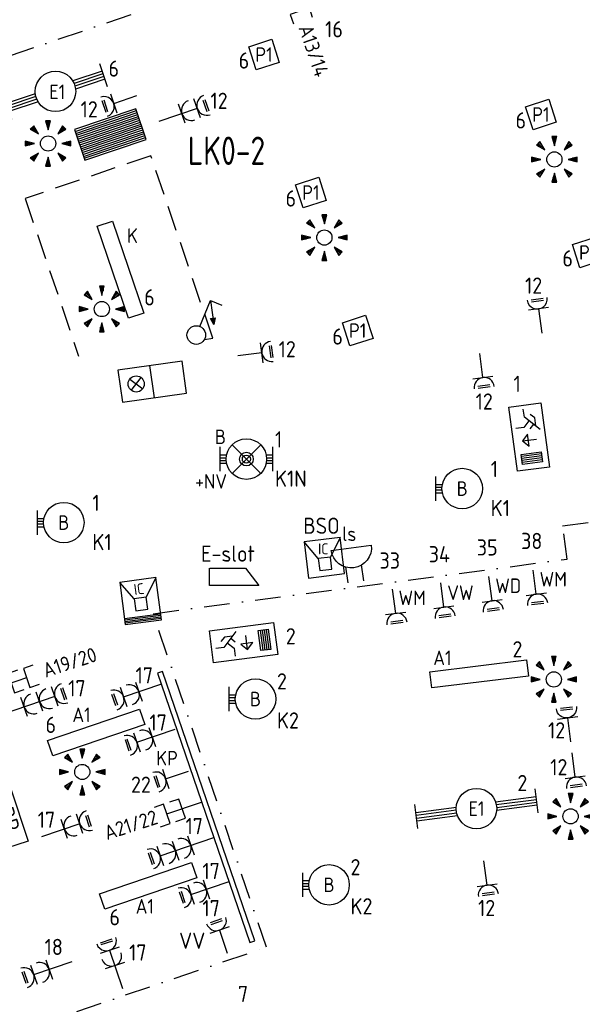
# Model space of a CAD drawing. Header units: millimetres. Extents: x 28812 to 120869, y 26747 to 104834.
# Tile 27 of 36: x 92373 to 99322, y 55210 to 67371. Entities that reach past the tile are written whole.
import ezdxf
from ezdxf.enums import TextEntityAlignment as Align

# ---------------------------------------------------------------- set-up
doc = ezdxf.new("R2010")
doc.units = ezdxf.units.MM
doc.header["$LTSCALE"] = 100
doc.linetypes.add('B0702', pattern=[4.6875, 3.125, -1.5625])
doc.linetypes.add('DASHDOT2', pattern=[12.7, 6.35, -3.175, 0, -3.175])
for name, color, linetype in [('-LAYOUT', 1, 'Continuous'), ('EB62205-_ATTRIB', 2, 'Continuous'), ('EB63101-_ATTRIB', 2, 'Continuous'), ('EB63103-_ATTRIB', 2, 'Continuous'), ('EB63105-_ATTRIB', 2, 'Continuous'), ('EB6411--_ATTRIB', 2, 'Continuous'), ('EB6422--_ATTRIB', 2, 'Continuous'), ('EB6441--_ATTRIB', 2, 'Continuous'), ('EL61303-_WANDGOOT', 3, 'Continuous'), ('EL62203-_KRACHT-WCD230', 3, 'Continuous'), ('EL62205-_KRACHT-KAST', 3, 'Continuous'), ('EL63101-_LICHT-ARM', 3, 'Continuous'), ('EL63102-_LICHT-SCH', 3, 'Continuous'), ('EL63103-_LICHT-WCD230V', 3, 'Continuous'), ('EL63105-_LICHT-KAST', 3, 'Continuous'), ('EL63202-_NOODVRL-TXT', 3, 'Continuous'), ('EL63501-_NOODVRL-ARM', 3, 'Continuous'), ('EL6411--_DEURBEL', 3, 'Continuous'), ('EL6422--_INTERCOM', 3, 'Continuous'), ('EL6424--_SYMBOOL', 3, 'Continuous'), ('EL6441--_DATACOM', 3, 'Continuous'), ('EL6540--_TREKTOUW', 2, 'B0702')]:
    doc.layers.add(name, color=color, linetype=linetype)
doc.layers.add('GRENS', color=210, linetype='DASHDOT2', lineweight=30)
doc.styles.add('NORATT', font='iso.shx')
doc.styles.add('NORDIM', font='isocp.shx')
doc.styles.add('ST013', font='iso.shx', dxfattribs={"height": 26})

# ---------------------------------------------------------------- blocks, each defined once
blk = doc.blocks.new('ES3W1L')
for p, q in [((-0.75, 1.25), (0.75, 1.25)), ((1.25, 0), (-1.25, 0)), ((-0.75, 1), (0.75, 1)), ((0, 0), (0, -3))]:
    blk.add_line(p, q)
blk.add_arc((0, 1.25), 1.25, 180, 0)
at = {"style": 'NORATT'}
for tag, flags, p in [('VERMOGEN', 9, (-2.5, 3)), ('GROEP', 8, (0, 3)), ('SCHAK', 8, (2.5, 3)), ('GELIJK', 9, (5, 3)), ('TAL', 8, (2.5, 3)), ('KAST', 9, (7, 3))]:
    blk.add_attdef(tag, text='', height=1.8, rotation=90, dxfattribs=dict(at, flags=flags)).set_placement(p, align=Align.MIDDLE_CENTER)
at = {"style": 'NORATT', "flags": 8}
blk.add_attdef('DOEL', text='', height=1.8, rotation=90, dxfattribs=at).set_placement((-2.5, 3), align=Align.MIDDLE_LEFT)
at = {"style": 'NORATT', "flags": 9}
blk.add_attdef('M_CODE', text='', height=1.8, dxfattribs=at).set_placement((0, 0), align=Align.MIDDLE_CENTER)
blk = doc.blocks.new('ES3G10')
for p, q in [((-3.25, -1.5), (-3.25, 1.5)), ((-3.25, 0.52), (-2.44, 0.52)), ((-3.25, 0.17), (-2.49, 0.17)), ((-3.25, -0.17), (-2.49, -0.17)), ((-3.25, -0.52), (-2.44, -0.52))]:
    blk.add_line(p, q)
blk.add_circle((0, 0), 2.5)
at = {"style": 'NORATT', "flags": 9}
blk.add_attdef('GELIJK', text='', height=1.8, dxfattribs=at).set_placement((3.5, 5), align=Align.MIDDLE_CENTER)
at = {"color": 6, "style": 'NORATT'}
for tag, flags, p in [('SCHAK', 8, (3.5, 2.75)), ('A_CODE', 8, (0, 0)), ('GROEP', 8, (-3.5, -2.75)), ('KAST', 9, (3.5, -2.75))]:
    blk.add_attdef(tag, text='', height=1.8, dxfattribs=dict(at, flags=flags)).set_placement(p, align=Align.MIDDLE)
blk = doc.blocks.new('ES111207')
at = {"color": 0}
blk.add_lwpolyline([(5, -2), (-5, -2), (-5, 2), (5, 2)], close=True, dxfattribs=at)
at = {"style": 'NORATT'}
for tag, height, flags, p in [('GROEPI', 1.8, 9, (0, 9.5)), ('GROEP', 1.8, 8, (0, 7.5)), ('CODE', 3.5, 8, (0, 4.5)), ('M_CODE', 1.8, 9, (0, 0)), ('KAST', 1.8, 9, (0, -3.5)), ('VERMOGEN', 1.8, 9, (0, -5.5)), ('DOEL', 1.8, 9, (0, -7.5)), ('VERMOGENI', 1.8, 9, (0, -9.5)), ('DOELI', 1.8, 9, (0, -11.5))]:
    blk.add_attdef(tag, text='', height=height, dxfattribs=dict(at, flags=flags)).set_placement(p, align=Align.MIDDLE_CENTER)
at = {"style": 'NORATT', "flags": 9}
for tag in ['GELIJKI', 'TAL']:
    blk.add_attdef(tag, text='', height=1.8, rotation=90, dxfattribs=at).set_placement((5, 3.75), align=Align.MIDDLE_CENTER)
at = {"color": 0, "style": 'NORATT', "flags": 9}
blk.add_attdef('RUIMTE', text='', height=1.8, dxfattribs=at).set_placement((0, -9.5), align=Align.MIDDLE)
blk = doc.blocks.new('ES652141')
for p, q in [((-0.2, 3.75), (-0.2, 3)), ((0, 3.75), (0, 2.25)), ((0.2, 3.75), (0.2, 3)), ((-2.79, 2.51), (-2.26, 1.98)), ((-2.65, 2.65), (-1.59, 1.59)), ((-2.51, 2.79), (-1.98, 2.26)), ((2.65, 2.65), (1.59, 1.59)), ((2.51, 2.79), (1.98, 2.26)), ((2.79, 2.51), (2.26, 1.98)), ((-3.75, 0.2), (-3, 0.2)), ((-3.75, 0), (-2.25, 0)), ((3.75, 0), (2.25, 0)), ((3.75, 0.2), (3, 0.2)), ((-3.75, -0.2), (-3, -0.2)), ((-2.65, -2.65), (-1.59, -1.59)), ((2.65, -2.65), (1.59, -1.59)), ((3.75, -0.2), (3, -0.2)), ((-2.79, -2.51), (-2.26, -1.98)), ((-2.51, -2.79), (-1.98, -2.26)), ((-0.2, -3.75), (-0.2, -3)), ((0, -3.75), (0, -2.25)), ((0.2, -3.75), (0.2, -3)), ((2.51, -2.79), (1.98, -2.26)), ((2.79, -2.51), (2.26, -1.98))]:
    blk.add_line(p, q)
for points in [[(0, 2.25), (0.4, 3.75), (-0.4, 3.75)], [(-1.59, 1.59), (-2.37, 2.93), (-2.93, 2.37)], [(1.59, 1.59), (2.93, 2.37), (2.37, 2.93)], [(-2.25, 0), (-3.75, 0.4), (-3.75, -0.4)], [(2.25, 0), (3.75, -0.4), (3.75, 0.4)], [(-1.59, -1.59), (-2.93, -2.37), (-2.37, -2.93)], [(1.59, -1.59), (2.37, -2.93), (2.93, -2.37)], [(0, -2.25), (-0.4, -3.75), (0.4, -3.75)]]:
    blk.add_lwpolyline(points, close=True)
blk.add_circle((0, 0), 1.25)
at = {"style": 'NORATT'}
blk.add_attdef('NUMMER', text='', height=1.8, dxfattribs=at).set_placement((0, 5), align=Align.MIDDLE)
for tag, flags, p in [('PANEEL', 9, (0, 3)), ('CODE', 9, (1, 3.5)), ('GRP', 8, (0, -5)), ('RUIMTE', 9, (0, -7.5))]:
    blk.add_attdef(tag, text='', height=1.8, dxfattribs=dict(at, flags=flags)).set_placement(p, align=Align.MIDDLE_LEFT)
at = {"style": 'NORATT', "flags": 8}
blk.add_attdef('M_CODE', text='', height=1.8, dxfattribs=at).set_placement((0, 0), align=Align.MIDDLE_CENTER)
blk = doc.blocks.new('EJ3P21')
at = {"color": 0}
blk.add_lwpolyline([(-6, -1), (-6, 1), (6, 1), (6, -1)], close=True, dxfattribs=at)
at = {"style": 'NORATT'}
for tag, height, flags, p in [('GROEPI', 1.8, 9, (0, 9.5)), ('CODE', 3.5, 8, (0, 4.5)), ('GELIJK', 1.8, 9, (3.5, 5)), ('M_CODE', 1.8, 9, (0, 0)), ('VERMOGEN', 1.8, 9, (0, -5.5)), ('DOEL', 1.8, 9, (0, -7.5)), ('VERMOGENI', 1.8, 9, (0, -9.5)), ('DOELI', 1.8, 9, (0, -11.5))]:
    blk.add_attdef(tag, text='', height=height, dxfattribs=dict(at, flags=flags)).set_placement(p, align=Align.MIDDLE_CENTER)
at = {"style": 'NORATT', "flags": 9}
for tag in ['GELIJKI', 'TAL']:
    blk.add_attdef(tag, text='', height=1.8, rotation=90, dxfattribs=at).set_placement((5, 2.75), align=Align.MIDDLE_CENTER)
at = {"style": 'NORATT'}
for tag, flags, p in [('SCHAK', 8, (3.5, 2.8)), ('A_CODE', 8, (0, 0)), ('GROEP', 8, (-3.5, -2.8)), ('KAST', 9, (3.5, -2.8))]:
    blk.add_attdef(tag, text='', height=1.8, dxfattribs=dict(at, flags=flags)).set_placement(p, align=Align.MIDDLE)
blk = doc.blocks.new('ES3W2L')
for p, q in [((-0.75, 3.25), (0.75, 3.25)), ((-0.75, 3), (0.75, 3)), ((1.25, 2), (-1.25, 2)), ((0, 2), (0, -3)), ((1.25, 0), (-1.25, 0))]:
    blk.add_line(p, q)
for centre in [(0, 3.25), (0, 1.25)]:
    blk.add_arc(centre, 1.25, 180, 0)
at = {"style": 'NORATT'}
for tag, flags, p in [('VERMOGEN', 9, (-2.5, 5)), ('GROEP', 8, (0, 5)), ('SCHAK', 8, (2.5, 5)), ('GELIJKI', 9, (5, 5)), ('GELIJK', 9, (5, 5)), ('KAST', 9, (7, 5)), ('TAL', 8, (2.5, 5))]:
    blk.add_attdef(tag, text='', height=1.8, rotation=90, dxfattribs=dict(at, flags=flags)).set_placement(p, align=Align.MIDDLE_CENTER)
at = {"style": 'NORATT', "flags": 8}
blk.add_attdef('DOEL', text='', height=1.8, rotation=90, dxfattribs=at).set_placement((-2.5, 5), align=Align.MIDDLE_LEFT)
at = {"style": 'NORATT'}
for tag, height, flags, p in [('GROEPI', 1.8, 9, (0, 9.5)), ('CODE', 3.5, 8, (0, 4.5)), ('M_CODE', 1.8, 9, (0, 0)), ('VERMOGENI', 1.8, 9, (0, -9.5)), ('DOELI', 1.8, 9, (0, -11.5))]:
    blk.add_attdef(tag, text='', height=height, dxfattribs=dict(at, flags=flags)).set_placement(p, align=Align.MIDDLE_CENTER)
blk = doc.blocks.new('ES081010')
at = {"color": 0}
for p, q in [((-1, 0), (-1, -2)), ((1, -2), (1, 0))]:
    blk.add_line(p, q, dxfattribs=at)
blk.add_lwpolyline([(-2.5, 2.25), (2.5, 2.25, -1)], format="xyb", close=True, dxfattribs=at)
at = {"color": 0, "style": 'NORATT', "flags": 8}
for tag, p in [('NUMMER', (0, 6.75)), ('SCHAK', (0, 4))]:
    blk.add_attdef(tag, text='', height=1.8, dxfattribs=at).set_placement(p, align=Align.MIDDLE)
at = {"style": 'NORATT'}
for tag, flags, p in [('PANEEL', 9, (0, 3)), ('CODE', 9, (1, 3.5)), ('GRP', 8, (0, -5)), ('RUIMTE', 9, (0, -7.5))]:
    blk.add_attdef(tag, text='', height=1.8, dxfattribs=dict(at, flags=flags)).set_placement(p, align=Align.MIDDLE_LEFT)
at = {"style": 'NORATT', "flags": 8}
blk.add_attdef('M_CODE', text='', height=1.8, dxfattribs=at).set_placement((0, 0), align=Align.MIDDLE_CENTER)
blk = doc.blocks.new('ES111352')
at = {"color": 0}
blk.add_line((0, 1.5), (0, -3), dxfattribs=at)
for points in [[(-1.25, 2.75), (-1.25, 1.5), (1.25, 1.5), (1.25, 2.75)], [(-1.25, 0.75), (-1.25, -0.5), (1.25, -0.5), (1.25, 0.75)]]:
    blk.add_lwpolyline(points, dxfattribs=at)
at = {"color": 0, "style": 'NORATT', "flags": 8}
blk.add_attdef('NUMMER1', text='', height=1.8, rotation=90, dxfattribs=at).set_placement((-1.5, 4.5), align=Align.MIDDLE_LEFT)
at = {"style": 'NORATT', "flags": 8}
blk.add_attdef('NUMMER', text='', height=1.8, rotation=90, dxfattribs=at).set_placement((1.5, 4.5), align=Align.MIDDLE_LEFT)
at = {"style": 'NORATT'}
for tag, flags, p in [('PANEEL', 9, (0, 3)), ('CODE', 9, (1, 3.5)), ('GRP', 8, (0, -5)), ('RUIMTE', 9, (0, -7.5))]:
    blk.add_attdef(tag, text='', height=1.8, dxfattribs=dict(at, flags=flags)).set_placement(p, align=Align.MIDDLE_LEFT)
at = {"style": 'NORATT', "flags": 8}
blk.add_attdef('M_CODE', text='', height=1.8, dxfattribs=at).set_placement((0, 0), align=Align.MIDDLE_CENTER)
blk = doc.blocks.new('ES3S1-T')
at = {"color": 1}
blk.add_line((2.31, 4), (2.31, 1), dxfattribs=at)
at = {"color": 0}
blk.add_lwpolyline([(0.58, 1), (2.31, 4), (3.61, 3.25)], dxfattribs=at)
at = {"color": 1}
blk.add_lwpolyline([(2.01, 1.8), (2.61, 1.8), (2.31, 1)], close=True, dxfattribs=at)
blk.add_lwpolyline([(2.16, 1.8), (2.31, 1), (2.46, 1.8), (2.46, 1.8)], dxfattribs=at)
at = {"color": 0}
blk.add_circle((0, 0), 1.15, dxfattribs=at)
at = {"style": 'NORATT'}
for tag, flags, p in [('SCHAK', 8, (3, 5.5)), ('KAST', 9, (-3, 0.5)), ('M_CODE', 9, (0, 0)), ('DOEL', 9, (-3, -2)), ('GROEP', 9, (-3, -4.5))]:
    blk.add_attdef(tag, text='', height=1.8, dxfattribs=dict(at, flags=flags)).set_placement(p, align=Align.MIDDLE_CENTER)
blk = doc.blocks.new('0810A6')
for p, q in [((4, 4), (-4, 4)), ((-4, 4), (-4, 0)), ((0, 0), (0, 4)), ((4, 0), (4, 4)), ((-2.71, 1.29), (-1.29, 2.71)), ((-2.71, 2.71), (-1.29, 1.29)), ((-4, 0), (4, 0))]:
    blk.add_line(p, q)
blk.add_circle((-2, 2), 1)
at = {"style": 'ST013', "flags": 1}
for tag in ['VERMOGEN', 'A2', 'A1', 'CODE', 'GEBOUW', 'KAST', 'RUIMTE']:
    blk.add_attdef(tag, (0, 0), '', height=1.3, dxfattribs=at)
blk = doc.blocks.new('ES3N026')
for p, q in [((2.25, 1.25), (2.25, -1.25)), ((2.5, 1.25), (2.5, -1.25)), ((2.75, 1.25), (2.75, -1.25)), ((3, 1.25), (3, -1.25)), ((-1.5, 0.75), (-1, 0.25)), ((0.38, -0.88), (0.38, 0.87))]:
    blk.add_line(p, q)
for points in [[(4.01, 2.01), (4.01, -1.98), (-3.99, -1.98), (-3.99, 2.01)], [(3.25, -1.25), (2, -1.25), (2, 1.25), (3.25, 1.25)], [(0.38, -0.88), (1.12, -0.13), (-0.37, -0.13)]]:
    blk.add_lwpolyline(points, close=True)
for points in [[(-0.75, 1.5), (-2.5, -0.25), (-3.5, -0.25)], [(-1.25, 1), (-2.25, 1), (-2.75, 0.5)], [(-2, 0.25), (-1.25, -0.5), (-1.25, -1.5)]]:
    blk.add_lwpolyline(points)
at = {"style": 'NORATT'}
for tag, height, flags, p in [('GROEPI', 1.8, 9, (0, 9.5)), ('CODE', 3.5, 8, (0, 4.5)), ('A_CODE', 1.8, 8, (-3.5, 3.5)), ('NUMMER', 1.8, 8, (3.5, 3.5)), ('SCHAK', 1.8, 8, (3.5, 2.75)), ('M_CODE', 1.8, 9, (0, 0)), ('GROEP', 1.8, 8, (-3.5, -3.5)), ('KAST', 1.8, 9, (3.5, -3.5)), ('VERMOGEN', 1.8, 9, (0, -5.5)), ('DOEL', 1.8, 9, (0, -7.5)), ('VERMOGENI', 1.8, 9, (0, -9.5)), ('DOELI', 1.8, 9, (0, -11.5))]:
    blk.add_attdef(tag, text='', height=height, dxfattribs=dict(at, flags=flags)).set_placement(p, align=Align.MIDDLE_CENTER)
at = {"style": 'NORATT', "flags": 9}
for tag in ['GELIJKI', 'TAL']:
    blk.add_attdef(tag, text='', height=1.8, rotation=90, dxfattribs=at).set_placement((5, 3.76), align=Align.MIDDLE_CENTER)
blk = doc.blocks.new('ES3W3L')
at = {"color": 2}
for p, q in [((-0.75, 5.25), (0.75, 5.25)), ((-0.75, 5), (0.75, 5))]:
    blk.add_line(p, q, dxfattribs=at)
at = {"color": 0}
for p, q in [((1.25, 4), (-1.25, 4)), ((0, 4), (0, -3)), ((1.25, 2), (-1.25, 2)), ((1.25, 0), (-1.25, 0))]:
    blk.add_line(p, q, dxfattribs=at)
for centre in [(0, 5.25), (0, 3.25), (0, 1.25)]:
    blk.add_arc(centre, 1.25, 180, 0, dxfattribs=at)
at = {"style": 'NORATT'}
for tag, flags, p in [('VERMOGEN', 9, (-2.5, 7)), ('GELIJK', 9, (5, 7)), ('GROEP', 8, (0, 7)), ('SCHAK', 8, (2.5, 7)), ('KAST', 9, (7, 7)), ('TAL', 8, (2.5, 7))]:
    blk.add_attdef(tag, text='', height=1.8, rotation=90, dxfattribs=dict(at, flags=flags)).set_placement(p, align=Align.MIDDLE_CENTER)
at = {"style": 'NORATT', "flags": 8}
blk.add_attdef('DOEL', text='', height=1.8, rotation=90, dxfattribs=at).set_placement((-2.5, 7), align=Align.MIDDLE_LEFT)
at = {"style": 'NORATT', "flags": 9}
blk.add_attdef('M_CODE', text='', height=1.8, dxfattribs=at).set_placement((0, 0), align=Align.MIDDLE_CENTER)
blk = doc.blocks.new('ES111651')
at = {"color": 0}
for p, q in [((-3.75, 3), (-3.75, -3)), ((-3.5, 3), (-3.5, -3)), ((-3.25, 3), (-3.25, -3)), ((-3, 3), (-3, -3)), ((0, 1), (3, 3)), ((0, -1), (0, 1)), ((-2, -1), (-2, -1)), ((3, -3), (0, -1))]:
    blk.add_line(p, q, dxfattribs=at)
for points in [[(3, 3), (-4, 3), (-4, -3), (3, -3)], [(-2, 1), (-2, -1), (0, -1), (0, 1)]]:
    blk.add_lwpolyline(points, close=True, dxfattribs=at)
at = {"color": 0, "style": 'NORATT', "flags": 8}
for tag, p in [('NUMMER', (5, 0)), ('CODE', (1.5, 0))]:
    blk.add_attdef(tag, text='', height=1.8, rotation=270, dxfattribs=at).set_placement(p, align=Align.MIDDLE)
at = {"style": 'NORATT'}
for tag, flags, p in [('PANEEL', 9, (0, 3)), ('GRP', 8, (0, -5)), ('RUIMTE', 9, (0, -7.5))]:
    blk.add_attdef(tag, text='', height=1.8, dxfattribs=dict(at, flags=flags)).set_placement(p, align=Align.MIDDLE_LEFT)
at = {"style": 'NORATT', "flags": 8}
blk.add_attdef('M_CODE', text='', height=1.8, dxfattribs=at).set_placement((0, 0), align=Align.MIDDLE_CENTER)
blk = doc.blocks.new('EJ3T01')
at = {"color": 0}
for p, q in [((-3.25, -1.5), (-3.25, 1.5)), ((-1.77, 1.77), (1.77, -1.77)), ((1.77, 1.77), (-1.77, -1.77)), ((3.25, -1.5), (3.25, 1.5)), ((-3.25, 0.52), (-2.44, 0.52)), ((-3.25, 0.17), (-2.49, 0.17)), ((2.44, 0.52), (3.25, 0.52)), ((2.49, 0.17), (3.25, 0.17)), ((-3.25, -0.17), (-2.49, -0.17)), ((-3.25, -0.52), (-2.44, -0.52)), ((2.44, -0.52), (3.25, -0.52)), ((2.49, -0.17), (3.25, -0.17))]:
    blk.add_line(p, q, dxfattribs=at)
blk.add_lwpolyline([(1.77, -1.77), (1.75, -1.75)], dxfattribs=at)
for radius in [2.5, 0.85, 0.5]:
    blk.add_circle((0, 0), radius, dxfattribs=at)
at = {"style": 'NORATT', "flags": 9}
blk.add_attdef('GELIJK', text='', height=1.8, dxfattribs=at).set_placement((3.5, 5), align=Align.MIDDLE_CENTER)
at = {"color": 0, "style": 'NORATT'}
for tag, flags, p in [('A_CODE', 8, (-3.5, 2.75)), ('SCHAK', 8, (3.5, 2.75)), ('GROEP', 8, (-3.5, -2.75)), ('KAST', 9, (3.5, -2.75))]:
    blk.add_attdef(tag, text='', height=1.8, dxfattribs=dict(at, flags=flags)).set_placement(p, align=Align.MIDDLE)
blk = doc.blocks.new('136e1')
at = {"color": 0}
for p, q in [((-26232, -70978, 2600), (-26135, -71262, 2600)), ((-26200, -71070, 2600), (-26561, -71192, 2600)), ((-26189, -71103, 2600), (-26545, -71224, 2600)), ((-26178, -71136, 2600), (-26534, -71257, 2600)), ((-26167, -71169, 2600), (-26527, -71292, 2600)), ((-27415, -71380, 2600), (-27319, -71664, 2600)), ((-27024, -71350, 2600), (-27384, -71472, 2600)), ((-27017, -71384, 2600), (-27373, -71505, 2600)), ((-27006, -71417, 2600), (-27361, -71538, 2600)), ((-26990, -71449, 2600), (-27350, -71571, 2600))]:
    blk.add_line(p, q, dxfattribs=at)
at = {"color": 0, "elevation": 2600}
blk.add_lwpolyline([(-27000, -71210), (-26997, -71211)], dxfattribs=at)
at = {"color": 0}
blk.add_circle((-26775, -71321, 2600), 250, dxfattribs=at)
at = {"color": 0, "style": 'NORATT'}
for tag, flags, p in [('GROEP', 8, (-26532, -70948, 2600)), ('KAST', 9, (-27195, -71173, 2600)), ('A_CODE', 8, (-26355, -71469, 2600)), ('SCHAK', 8, (-27018, -71694, 2600))]:
    blk.add_attdef(tag, text='', height=180, rotation=198.75, dxfattribs=dict(at, flags=flags)).set_placement(p, align=Align.MIDDLE)
at = {"style": 'NORATT', "flags": 9}
blk.add_attdef('GELIJK', text='', height=180, rotation=198.75, dxfattribs=at).set_placement((-26946, -71907, 2600), align=Align.MIDDLE_CENTER)
blk = doc.blocks.new('EJ3P13')
at = {"color": 0}
blk.add_lwpolyline([(-3, -3), (-3, 3), (3, 3), (3, -3)], close=True, dxfattribs=at)
at = {"style": 'NORATT', "flags": 9}
blk.add_attdef('GELIJK', text='', height=1.8, dxfattribs=at).set_placement((3.5, 5), align=Align.MIDDLE_CENTER)
at = {"color": 0, "style": 'NORATT'}
for tag, flags, p in [('SCHAK', 8, (3.5, 4.75)), ('A_CODE', 8, (0, 0)), ('GROEP', 8, (-3.5, -4.75)), ('KAST', 9, (3.5, -4.75))]:
    blk.add_attdef(tag, text='', height=1.8, dxfattribs=dict(at, flags=flags)).set_placement(p, align=Align.MIDDLE)
blk = doc.blocks.new('ES111261')
at = {"color": 0}
for p, q in [((-5, 1.75), (5, 1.75)), ((-5, 1.5), (5, 1.5)), ((-5, 1.25), (5, 1.25)), ((-5, 1), (5, 1)), ((-5, 0.75), (5, 0.75)), ((-5, 0.5), (5, 0.5)), ((-5, 0.25), (5, 0.25)), ((-5, 0), (5, 0)), ((-5, -0.25), (5, -0.25)), ((-5, -0.5), (5, -0.5)), ((-5, -0.75), (5, -0.75)), ((-5, -1), (5, -1)), ((-5, -1.25), (5, -1.25)), ((-5, -1.5), (5, -1.5)), ((-5, -1.75), (5, -1.75)), ((-5, -2), (5, -2))]:
    blk.add_line(p, q, dxfattribs=at)
blk.add_lwpolyline([(-5, -2), (5, -2), (5, 2), (-5, 2)], close=True, dxfattribs=at)
at = {"style": 'NORATT'}
for tag, height, flags, p in [('GROEPI', 1.8, 9, (0, 9.5)), ('GROEP', 1.8, 8, (0, 7.5)), ('CODE', 3.5, 8, (0, 4.5)), ('M_CODE', 1.8, 9, (0, 0)), ('KAST', 1.8, 9, (0, -3.5)), ('VERMOGEN', 1.8, 9, (0, -5.5)), ('DOEL', 1.8, 9, (0, -7.5)), ('VERMOGENI', 1.8, 9, (0, -9.5)), ('DOELI', 1.8, 9, (0, -11.5))]:
    blk.add_attdef(tag, text='', height=height, dxfattribs=dict(at, flags=flags)).set_placement(p, align=Align.MIDDLE_CENTER)
at = {"style": 'NORATT', "flags": 9}
for tag in ['GELIJKI', 'TAL']:
    blk.add_attdef(tag, text='', height=1.8, rotation=90, dxfattribs=at).set_placement((5, 3.75), align=Align.MIDDLE_CENTER)
at = {"color": 0, "style": 'NORATT', "flags": 9}
blk.add_attdef('RUIMTE', text='', height=1.8, dxfattribs=at).set_placement((0, -9.5), align=Align.MIDDLE)
blk = doc.blocks.new('EJ3T30')
at = {"color": 0}
for p, q in [((-7.5, -1.5), (-7.5, 1.5)), ((7.5, -1.5), (7.5, 1.5)), ((-7.5, 0.52), (-2.44, 0.52)), ((-7.5, 0.17), (-2.49, 0.17)), ((2.44, 0.52), (7.5, 0.52)), ((2.49, 0.17), (7.5, 0.17)), ((-7.5, -0.18), (-2.49, -0.18)), ((-7.5, -0.53), (-2.44, -0.53)), ((2.44, -0.53), (7.5, -0.53)), ((2.49, -0.18), (7.5, -0.18))]:
    blk.add_line(p, q, dxfattribs=at)
blk.add_circle((0, 0), 2.5, dxfattribs=at)
at = {"style": 'NORATT', "flags": 9}
blk.add_attdef('GELIJK', text='', height=1.8, dxfattribs=at).set_placement((3.5, 5), align=Align.MIDDLE_CENTER)
at = {"color": 0, "style": 'NORATT'}
for tag, flags, p in [('SCHAK', 8, (3.5, 2.75)), ('A_CODE', 8, (0, 0)), ('GROEP', 8, (-3.5, -2.75)), ('KAST', 9, (3.5, -2.75))]:
    blk.add_attdef(tag, text='', height=1.8, dxfattribs=dict(at, flags=flags)).set_placement(p, align=Align.MIDDLE)
blk = doc.blocks.new('ES111605')
at = {"color": 0}
for p, q in [((0, 1), (3, 3)), ((0, -1), (0, 1)), ((-2, -1), (-2, -1)), ((3, -3), (0, -1))]:
    blk.add_line(p, q, dxfattribs=at)
for points in [[(3, 3), (-3, 3), (-3, -3), (3, -3)], [(-2, 1), (-2, -1), (0, -1), (0, 1)]]:
    blk.add_lwpolyline(points, close=True, dxfattribs=at)
at = {"color": 0, "style": 'NORATT', "flags": 8}
for tag, p in [('NUMMER', (5, 0)), ('CODE', (1.5, 0))]:
    blk.add_attdef(tag, text='', height=1.8, rotation=270, dxfattribs=at).set_placement(p, align=Align.MIDDLE)
at = {"style": 'NORATT'}
for tag, flags, p in [('PANEEL', 9, (0, 3)), ('GRP', 8, (0, -5)), ('RUIMTE', 9, (0, -7.5))]:
    blk.add_attdef(tag, text='', height=1.8, dxfattribs=dict(at, flags=flags)).set_placement(p, align=Align.MIDDLE_LEFT)
at = {"style": 'NORATT', "flags": 8}
blk.add_attdef('M_CODE', text='', height=1.8, dxfattribs=at).set_placement((0, 0), align=Align.MIDDLE_CENTER)

msp = doc.modelspace()

# ---------------------------------------------------------------- linework, layer by layer
at = {"layer": '-LAYOUT', "color": 3, "elevation": -16800}
msp.add_lwpolyline([(94722, 60597), (95162, 60597), (95325, 60382), (94717, 60382), (94717, 60597)], dxfattribs=at)
at = {"layer": 'EL61303-_WANDGOOT', "elevation": -14200}
msp.add_lwpolyline([(95214, 55975), (95276, 55996), (94135, 59322), (94074, 59301)], close=True, dxfattribs=at)
at = {"layer": 'EL6540--_TREKTOUW'}
for p, q in [((93994, 65690), (92441, 65163)), ((94759, 63436), (93994, 65690)), ((92441, 65163), (93101, 63217)), ((94656, 63422, -15600), (94759, 63436))]:
    msp.add_line(p, q, dxfattribs=at)
at = {"layer": 'GRENS', "ltscale": 0.5, "elevation": -16800}
for points in [[(67308, 68514), (68343, 67242), (73486, 68857), (76015, 61395), (105206, 71338)], [(82643, 50321), (88698, 52376), (89495, 50026), (93057, 51234), (91876, 54713), (95420, 55916), (94022, 60035), (99134, 60708), (99079, 61120), (108677, 62384)]]:
    msp.add_lwpolyline(points, dxfattribs=at)

# ---------------------------------------------------------------- block references
at = {"layer": 'EL62203-_KRACHT-WCD230'}
for p, xscale, yscale, zscale, rotation in [((93845, 59072, -15750), 100, 100, 100, 108.7499999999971), ((92925, 57376, -15750), 99.99999999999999, 99.99999999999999, 99.99999999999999, 288.7500000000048), ((94678, 56630, -15750), 100, 100, 100, 108.7499999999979), ((93548, 55688, -15750), 100, 100, 100, 18.74999999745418), ((92737, 55641), 100, 100, 100, 108.749999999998)]:
    msp.add_blockref('ES3W2L', p, dxfattribs=dict(at, xscale=xscale, yscale=yscale, zscale=zscale, rotation=rotation))
at = {"layer": 'EL62205-_KRACHT-KAST'}
ref = msp.add_blockref('ES111261', (93493, 65953, -16800), dxfattribs=dict(at, xscale=79.99999999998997, yscale=100, zscale=100, rotation=18.75031577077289))
ref.add_attrib('CODE', 'LK0-2', dxfattribs={"layer": 'EB62205-_ATTRIB', "color": 3, "height": 350, "style": 'NORATT', "width": 0.846497, "flags": 8}).set_placement((94927, 65752, -16800), align=Align.MIDDLE_CENTER)
at = {"layer": 'EL63101-_LICHT-ARM'}
ref = msp.add_blockref('EJ3P13', (95391, 66940, -16800), dxfattribs=dict(at, xscale=50.00000000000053, yscale=50.00000000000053, zscale=50.00000000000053, rotation=17.93341134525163))
ref.add_attrib('A_CODE', 'P1', dxfattribs={"layer": 'EB63101-_ATTRIB', "color": 1, "height": 180, "style": 'NORATT', "flags": 8}).set_placement((95391, 66940, -16800), align=Align.MIDDLE)
ref = msp.add_blockref('136e1', (119590, 137806, -16800), dxfattribs=at)
ref.add_attrib('A_CODE', 'E1', dxfattribs={"layer": '0', "color": 1, "height": 180, "style": 'NORATT'}).set_placement((92837, 66480, -14200), align=Align.MIDDLE)
ref = msp.add_blockref('EJ3P13', (98810, 66200, -16800), dxfattribs=dict(at, xscale=50.00000000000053, yscale=50.00000000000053, zscale=50.00000000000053, rotation=17.93341134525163))
ref.add_attrib('A_CODE', 'P1', dxfattribs={"layer": 'EB63101-_ATTRIB', "color": 1, "height": 180, "style": 'NORATT', "flags": 8}).set_placement((98810, 66200, -16800), align=Align.MIDDLE)
at = {"layer": 'EL63101-_LICHT-ARM', "xscale": 75, "yscale": 75, "zscale": 75}
for p in [(92724, 65842, -16800), (98977, 65645, -16800), (96136, 64680, -16800), (93388, 63797, -25680), (98970, 59223, -16800), (93146, 58080, -19200), (99177, 57532, -16800)]:
    msp.add_blockref('ES652141', p, dxfattribs=at)
at = {"layer": 'EL63101-_LICHT-ARM'}
ref = msp.add_blockref('EJ3P13', (95970, 65236, -16800), dxfattribs=dict(at, xscale=50.00000000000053, yscale=50.00000000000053, zscale=50.00000000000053, rotation=17.93341134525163))
ref.add_attrib('A_CODE', 'P1', dxfattribs={"layer": 'EB63101-_ATTRIB', "color": 1, "height": 180, "style": 'NORATT', "flags": 8}).set_placement((95970, 65236, -16800), align=Align.MIDDLE)
ref = msp.add_blockref('EJ3P21', (93618, 64284, -25680), dxfattribs=dict(at, xscale=99.99999999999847, yscale=99.99999999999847, zscale=99.99999999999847, rotation=288.7499999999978))
ref.add_attrib('A_CODE', 'K', dxfattribs={"layer": 'EB63101-_ATTRIB', "color": 1, "height": 180, "style": 'NORATT', "flags": 8}).set_placement((93766, 64704, -25680), align=Align.MIDDLE)
ref = msp.add_blockref('EJ3P13', (99389, 64496, -16800), dxfattribs=dict(at, xscale=50.00000000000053, yscale=50.00000000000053, zscale=50.00000000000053, rotation=17.93341134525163))
ref.add_attrib('A_CODE', 'P1', dxfattribs={"layer": 'EB63101-_ATTRIB', "color": 1, "height": 180, "style": 'NORATT', "flags": 8}).set_placement((99389, 64496, -16800), align=Align.MIDDLE)
ref = msp.add_blockref('EJ3P13', (96548, 63531, -16800), dxfattribs=dict(at, xscale=50.00000000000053, yscale=50.00000000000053, zscale=50.00000000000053, rotation=17.93341134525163))
ref.add_attrib('A_CODE', 'P1', dxfattribs={"layer": 'EB63101-_ATTRIB', "color": 1, "height": 180, "style": 'NORATT', "flags": 8}).set_placement((96548, 63531, -16800), align=Align.MIDDLE)
ref = msp.add_blockref('ES3G10', (97839, 61580, -14400), dxfattribs=dict(at, xscale=100, yscale=100, zscale=100))
ref.add_attrib('A_CODE', 'B', dxfattribs={"layer": 'EB63101-_ATTRIB', "color": 1, "height": 180, "style": 'NORATT', "flags": 8}).set_placement((97839, 61580, -14400), align=Align.MIDDLE)
ref = msp.add_blockref('ES3G10', (92918, 61160, -14400), dxfattribs=dict(at, xscale=100, yscale=100, zscale=100))
ref.add_attrib('A_CODE', 'B', dxfattribs={"layer": 'EB63101-_ATTRIB', "color": 1, "height": 180, "style": 'NORATT', "flags": 8}).set_placement((92918, 61160, -14400), align=Align.MIDDLE)
ref = msp.add_blockref('EJ3P21', (98048, 59291), dxfattribs=dict(at, xscale=100.0000000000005, yscale=100.0000000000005, zscale=100.0000000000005, rotation=6.999999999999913))
ref.add_attrib('A_CODE', 'A1', dxfattribs={"layer": 'EB63101-_ATTRIB', "color": 1, "height": 180, "style": 'NORATT', "flags": 8}).set_placement((97594, 59489), align=Align.MIDDLE)
ref = msp.add_blockref('ES3G10', (95286, 58981, -14400), dxfattribs=dict(at, xscale=100, yscale=100, zscale=100))
ref.add_attrib('A_CODE', 'B', dxfattribs={"layer": 'EB63101-_ATTRIB', "color": 1, "height": 180, "style": 'NORATT', "flags": 8}).set_placement((95286, 58981, -14400), align=Align.MIDDLE)
ref = msp.add_blockref('EJ3P21', (93317, 58568), dxfattribs=dict(at, xscale=100, yscale=100, zscale=100, rotation=18.70000000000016))
ref.add_attrib('A_CODE', 'A1', dxfattribs={"layer": 'EB63101-_ATTRIB', "color": 1, "height": 180, "style": 'NORATT', "flags": 8}).set_placement((93137, 58786), align=Align.MIDDLE)
ref = msp.add_blockref('EJ3T30', (98015, 57627, -14400), dxfattribs=dict(at, xscale=99.99999999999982, yscale=99.99999999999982, zscale=99.99999999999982, rotation=7.499999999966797))
ref.add_attrib('A_CODE', 'E1', dxfattribs={"layer": 'EB63101-_ATTRIB', "color": 1, "height": 180, "style": 'NORATT', "flags": 8}).set_placement((98015, 57627, -14400), align=Align.MIDDLE)
ref = msp.add_blockref('EJ3P21', (93960, 56674), dxfattribs=dict(at, xscale=100, yscale=100, zscale=100, rotation=18.70000000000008))
ref.add_attrib('A_CODE', 'A1', dxfattribs={"layer": 'EB63101-_ATTRIB', "color": 1, "height": 180, "style": 'NORATT', "flags": 8}).set_placement((93919, 56420), align=Align.MIDDLE)
ref = msp.add_blockref('ES3G10', (96194, 56686, -14400), dxfattribs=dict(at, xscale=100, yscale=100, zscale=100))
ref.add_attrib('A_CODE', 'B', dxfattribs={"layer": 'EB63101-_ATTRIB', "color": 1, "height": 180, "style": 'NORATT', "flags": 8}).set_placement((96194, 56686, -14400), align=Align.MIDDLE)
at = {"layer": 'EL63102-_LICHT-SCH', "xscale": 100, "yscale": 100, "zscale": 100, "rotation": 7.499999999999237}
msp.add_blockref('ES3S1-T', (94554, 63476, -15600), dxfattribs=at)
at = {"layer": 'EL63103-_LICHT-WCD230V'}
for name, p, xscale, yscale, zscale, rotation in [('ES3W1L', (93534, 66337, -15750), 99.99999999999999, 99.99999999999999, 99.99999999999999, 108.7499999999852), ('ES3W2L', (94376, 66211, -15750), 100, 100, 100, 288.7499999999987), ('ES3W1L', (98781, 63798, -15750), 99.99999999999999, 99.99999999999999, 99.99999999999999, 7.500000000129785), ('ES3W1L', (95364, 63257, -15750), 99.99999999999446, 99.99999999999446, 99.99999999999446, 277.5000000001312), ('ES3W1L', (98094, 62950, -15750), 100, 100, 100, 187.5000000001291), ('ES3W3L', (92429, 58883, -15750), 99.99999999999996, 99.99999999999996, 99.99999999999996, 288.7500000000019), ('ES3W1L', (99141, 58749, -15750), -99.99999999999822, 100.0000000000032, 100, 6.973305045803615), ('ES3W2L', (94010, 58511), 100, 100, 100, 108.7499999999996), ('ES3W1L', (99234, 58017, -15750), 99.9999999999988, 99.9999999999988, 99.9999999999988, 187.4999999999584), ('ES3W3L', (94486, 57173), 99.99999999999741, 99.99999999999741, 99.99999999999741, 108.7500000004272), ('ES3W1L', (98146, 56683, -15750), 100, 100, 100, 187.5000000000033), ('ES3W1L', (94841, 56126, -15750), 100.0000000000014, 100.0000000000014, 100.0000000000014, 18.75000000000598)]:
    msp.add_blockref(name, p, dxfattribs=dict(at, xscale=xscale, yscale=yscale, zscale=zscale, rotation=rotation))
ref = msp.add_blockref('ES3W1L', (98754, 60276, -15750), dxfattribs=dict(at, xscale=100, yscale=100, zscale=100, rotation=187.4999999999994))
ref.add_attrib('DOEL', 'WM', dxfattribs={"layer": 'EB63103-_ATTRIB', "color": 1, "height": 180, "style": 'NORATT', "flags": 8}).set_placement((98794, 60460, -15750), align=Align.MIDDLE_LEFT)
ref = msp.add_blockref('ES3W1L', (98207, 60195, -15750), dxfattribs=dict(at, xscale=99.99999999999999, yscale=99.99999999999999, zscale=99.99999999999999, rotation=187.4999999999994))
ref.add_attrib('DOEL', 'WD', dxfattribs={"layer": 'EB63103-_ATTRIB', "color": 1, "height": 180, "style": 'NORATT', "flags": 8}).set_placement((98247, 60380, -15750), align=Align.MIDDLE_LEFT)
ref = msp.add_blockref('ES3W1L', (97017, 60039, -15750), dxfattribs=dict(at, xscale=100, yscale=100, zscale=100, rotation=187.4999999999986))
ref.add_attrib('DOEL', 'WM', dxfattribs={"layer": 'EB63103-_ATTRIB', "color": 1, "height": 180, "style": 'NORATT', "flags": 8}).set_placement((97052, 60230, -15750), align=Align.MIDDLE_LEFT)
ref = msp.add_blockref('ES3W1L', (97612, 60117, -15750), dxfattribs=dict(at, xscale=100, yscale=100, zscale=100, rotation=187.4999999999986))
ref.add_attrib('DOEL', 'VW', dxfattribs={"layer": 'EB63103-_ATTRIB', "color": 1, "height": 180, "style": 'NORATT', "flags": 8}).set_placement((97653, 60294, -15750), align=Align.MIDDLE_LEFT)
ref = msp.add_blockref('ES3W1L', (94176, 57995, 15750), dxfattribs=dict(at, xscale=99.99999999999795, yscale=99.99999999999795, zscale=99.99999999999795, rotation=108.7500000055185))
ref.add_attrib('DOEL', 'KP', dxfattribs={"layer": 'EB63103-_ATTRIB', "color": 1, "height": 180, "style": 'NORATT', "flags": 8}).set_placement((94327, 58250, 15750), align=Align.MIDDLE_RIGHT)
at = {"layer": 'EL63105-_LICHT-KAST'}
ref = msp.add_blockref('ES111207', (92234, 57517, -12600), dxfattribs=dict(at, xscale=70.31249999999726, yscale=70.31249999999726, zscale=70.31249999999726, rotation=288.2350966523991))
ref.add_attrib('CODE', 'BP', dxfattribs={"layer": 'EB63105-_ATTRIB', "color": 2, "height": 200, "rotation": 288.2351, "style": 'NORATT', "flags": 8}).set_placement((92239, 57496, -12600), align=Align.MIDDLE_CENTER)
at = {"layer": 'EL63202-_NOODVRL-TXT'}
for p, xscale, yscale, zscale, rotation in [((98664, 62217), 99.99999999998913, 99.99999999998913, 99.99999999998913, 277.4999999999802), ((95138, 59676, -14200), 99.99999999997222, 99.99999999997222, 99.99999999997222, 7.500000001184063)]:
    msp.add_blockref('ES3N026', p, dxfattribs=dict(at, xscale=xscale, yscale=yscale, zscale=zscale, rotation=rotation))
at = {"layer": 'EL63501-_NOODVRL-ARM'}
ref = msp.add_blockref('EJ3T01', (95173, 61944, -14400), dxfattribs=dict(at, xscale=100, yscale=100, zscale=100))
ref.add_attrib('A_CODE', 'B', dxfattribs={"layer": '0', "color": 1, "height": 180, "style": 'NORATT', "flags": 8}).set_placement((94853, 62219, -14400), align=Align.MIDDLE)
ref.add_attrib('GROEP', '+NV', dxfattribs={"layer": '0', "color": 1, "height": 180, "style": 'NORATT', "flags": 8}).set_placement((94737, 61669, -14400), align=Align.MIDDLE)
at = {"layer": 'EL6411--_DEURBEL'}
ref = msp.add_blockref('ES081010', (96497, 60626), dxfattribs=dict(at, xscale=100, yscale=100, zscale=100, rotation=7.500000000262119))
ref.add_attrib('SCHAK', 'ls', dxfattribs={"layer": 'EB6411--_ATTRIB', "color": 1, "height": 180, "style": 'NORATT', "flags": 8}).set_placement((96444, 61022), align=Align.MIDDLE)
at = {"layer": 'EL6422--_INTERCOM'}
ref = msp.add_blockref('ES111605', (96136, 60725, -16800), dxfattribs=dict(at, xscale=74.99999999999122, yscale=74.99999999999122, zscale=74.99999999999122, rotation=97.02525755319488))
ref.add_attrib('CODE', 'IC', dxfattribs={"layer": 'EB6422--_ATTRIB', "color": 1, "height": 135, "style": 'NORATT', "flags": 8}).set_placement((96122, 60836, -16800), align=Align.MIDDLE)
ref = msp.add_blockref('ES111651', (93861, 60228), dxfattribs=dict(at, xscale=75.00000000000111, yscale=75.00000000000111, zscale=75.00000000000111, rotation=97.50000000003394))
ref.add_attrib('CODE', 'IC', dxfattribs={"layer": 'EB6422--_ATTRIB', "color": 1, "height": 135, "rotation": 7.5, "style": 'NORATT', "flags": 8}).set_placement((93846, 60340), align=Align.MIDDLE)
at = {"layer": 'EL6424--_SYMBOOL', "xscale": 99.99999999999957, "yscale": 99.99999999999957, "zscale": 99.99999999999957, "rotation": 7.999999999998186}
msp.add_blockref('0810A6', (94038, 62702), dxfattribs=at)
at = {"layer": 'EL6441--_DATACOM'}
ref = msp.add_blockref('ES111352', (95784, 67619, -15750), dxfattribs=dict(at, xscale=100, yscale=100, zscale=100, rotation=198.7500000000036))
ref.add_attrib('NUMMER1', 'A13/14', dxfattribs={"layer": 'EB6441--_ATTRIB', "color": 1, "height": 180, "rotation": 288.75, "style": 'NORATT', "flags": 8}).set_placement((95899, 67301, -15750), align=Align.MIDDLE_LEFT)
ref = msp.add_blockref('ES111352', (92317, 59193), dxfattribs=dict(at, xscale=100.0000000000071, yscale=100.0000000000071, zscale=100.0000000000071, rotation=288.7499999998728))
ref.add_attrib('NUMMER1', 'A19/20', dxfattribs={"layer": 'EB6441--_ATTRIB', "color": 1, "height": 180, "rotation": 18, "style": 'NORATT', "flags": 8}).set_placement((93315, 59539), align=Align.MIDDLE_RIGHT)
ref = msp.add_blockref('ES111352', (94333, 57611), dxfattribs=dict(at, xscale=-99.9999999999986, yscale=-99.9999999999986, zscale=99.99999999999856, rotation=288.7500000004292))
ref.add_attrib('NUMMER', ' A21/22', dxfattribs={"layer": '0', "color": 1, "height": 180, "rotation": 18, "style": 'NORATT', "flags": 8}).set_placement((93697, 57410), align=Align.MIDDLE)

# ---------------------------------------------------------------- texts
at = {"layer": 'EL63101-_LICHT-ARM', "color": 1, "style": 'NORDIM'}
for s, p in [('6', (95078, 66767, -16800)), ('6', (93470, 66667, -16800)), ('6', (98497, 66027, -16800)), ('6', (95657, 65063, -16800)), ('6', (99076, 64323, -16800)), ('6', (93911, 63842, -16800)), ('6', (96235, 63358, -16800)), ('1', (98472, 62773, -31200)), ('1', (95526, 62087, -16800)), ('1', (98191, 61722, -16800)), ('K1N', (95526, 61603, -16800)), ('1', (93271, 61303, -16800)), ('K1', (98191, 61239, -16800)), ('BSO', (95876, 61021, -18350)), ('K1', (93271, 60819, -16800)), ('E-slot', (94613, 60676, -18350)), ('2', (95660, 59656, -16800)), ('2', (98459, 59495, -7200)), ('2', (95551, 59099, -16800)), ('6', (92692, 58562, -2400)), ('K2', (95551, 58616, -16800)), ('2', (98520, 57843, -36000)), ('2', (96459, 56804, -16800)), ('K2', (96459, 56321, -16800)), ('6', (93482, 56186, -2400)), ('7', (95069, 55238, -32550))]:
    msp.add_text(s, height=200, dxfattribs=at).set_placement(p)
at = {"layer": 'EL63103-_LICHT-WCD230V', "color": 7, "style": 'NORDIM'}
for s, p in [('16', (96145, 67153, -33400)), ('12', (94729, 66269, -33400)), ('12', (93125, 66164, -33400)), ('12', (98614, 63987, -33400)), ('12', (95571, 63201, -33400)), ('12', (98004, 62555, -33400)), ('35', (98019, 60753, -33400)), ('38', (98566, 60833, -33400)), ('34', (97425, 60669, -33400)), ('33', (96818, 60591, -33400)), ('17', (93804, 59173, -33400)), ('17', (92972, 59014, -33400)), ('17', (93976, 58591, -33400)), ('12', (98898, 58494, -33400)), ('12', (98925, 58039, -49150)), ('22', (93748, 57823, -33400)), ('17', (92596, 57390, -33400)), ('17', (94421, 57311, -33400)), ('17', (94630, 56757, -33400)), ('17', (94630, 56298, -33400)), ('12', (98034, 56300, -33400)), ('VV', (94342, 55895, -33400)), ('18', (92681, 55819, -33400)), ('17', (93724, 55750, -33400))]:
    msp.add_text(s, height=200, dxfattribs=at).set_placement(p)

doc.saveas('drawing.dxf')
